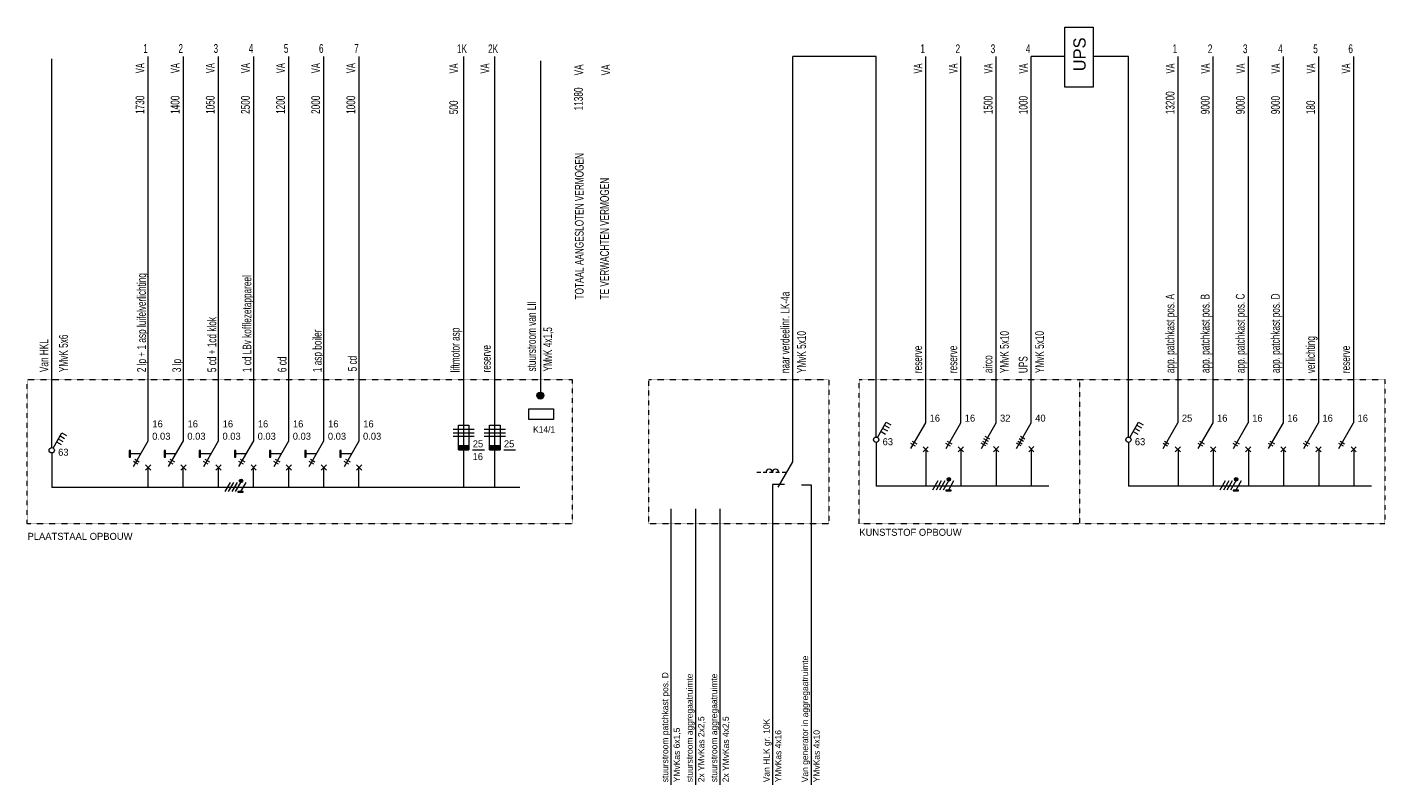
# Model space of a CAD drawing. Header units: millimetres. Extents: x -139194 to 127490, y -31463 to 78742.
# Tile 8 of 19: x -83019 to -44381, y 28805 to 50351. Entities that reach past the tile are written whole.
import ezdxf
from ezdxf.enums import TextEntityAlignment as Align

# ---------------------------------------------------------------- set-up
doc = ezdxf.new("R2010")
doc.units = ezdxf.units.MM
doc.linetypes.add('DGN2', pattern=[0.9512, 0.4756, -0.4756])
doc.layers.get('0').update_dxf_attribs({"linetype": 'CONTINUOUS'})
doc.layers.add('52', color=7, linetype='CONTINUOUS')
doc.styles.add('dgn001', font='dgn001.shx')
doc.styles.add('dgn003', font='dgn003.shx')

# ---------------------------------------------------------------- blocks, each defined once
blk = doc.blocks.new('EAE09')
at = {"layer": '52', "true_color": 0xffff21}
h = blk.add_hatch(color=2, dxfattribs=at)
edge = h.paths.add_edge_path()
edge.add_arc((0, 0), 0.1, 0, 360)
at = {"layer": '52', "color": 2, "linetype": 'Continuous', "lineweight": 0, "true_color": 0xffff21}
blk.add_circle((0, 0), 0.1, dxfattribs=at)
blk = doc.blocks.new('EAD021')
at = {"layer": '52', "color": 2, "linetype": 'Continuous', "lineweight": 0, "true_color": 0xffff15}
for p, q in [((-0.35, 0.3), (0.35, 0.3)), ((-0.35, 0), (-0.35, 0.3)), ((0.35, 0), (-0.35, 0)), ((0.35, 0.3), (0.35, 0))]:
    blk.add_line(p, q, dxfattribs=at)
blk = doc.blocks.new('EN4')
at = {"layer": '52'}
blk.add_hatch(color=2, dxfattribs=at).paths.add_polyline_path([(-0.15, 0), (0.15, 0), (0.15, 0.112), (-0.15, 0.112)])
at = {"layer": '52', "color": 7, "linetype": 'Continuous', "lineweight": 0}
for p, q in [((0.3, 0.574), (-0.3, 0.574)), ((0.3, 0.474), (-0.3, 0.474)), ((0.3, 0.374), (-0.3, 0.374)), ((0.253, -0.001), (0.588, -0.001))]:
    blk.add_line(p, q, dxfattribs=at)
at = {"layer": '52', "color": 2, "linetype": 'Continuous', "lineweight": 0, "true_color": 0xffff15}
for p, q in [((-0.15, 0), (-0.15, 0.7)), ((-0.15, 0.7), (0.15, 0.7)), ((0.15, 0.7), (0.15, 0))]:
    blk.add_line(p, q, dxfattribs=at)
at = {"layer": '52', "color": 2, "linetype": 'Continuous', "lineweight": 0, "flags": 128}
blk.add_lwpolyline([(-0.15, 0), (0.15, 0), (0.15, 0.112), (-0.15, 0.112), (-0.15, 0)], dxfattribs=at)
at = {"layer": '52', "color": 254, "linetype": 'Continuous', "lineweight": 0, "style": 'dgn001'}
blk.add_text('25', height=0.199, dxfattribs=at).set_placement((0.258, 0.069))
blk = doc.blocks.new('EN41')
at = {"layer": '52'}
blk.add_hatch(color=2, dxfattribs=at).paths.add_polyline_path([(-0.15, 0), (0.15, 0), (0.15, 0.112), (-0.15, 0.112)])
at = {"layer": '52', "color": 7, "linetype": 'Continuous', "lineweight": 0}
for p, q in [((0.3, 0.574), (-0.3, 0.574)), ((0.3, 0.474), (-0.3, 0.474)), ((0.3, 0.374), (-0.3, 0.374)), ((0.253, -0.001), (0.588, -0.001))]:
    blk.add_line(p, q, dxfattribs=at)
at = {"layer": '52', "color": 2, "linetype": 'Continuous', "lineweight": 0, "true_color": 0xffff15}
for p, q in [((-0.15, 0), (-0.15, 0.7)), ((-0.15, 0.7), (0.15, 0.7)), ((0.15, 0.7), (0.15, 0))]:
    blk.add_line(p, q, dxfattribs=at)
at = {"layer": '52', "color": 2, "linetype": 'Continuous', "lineweight": 0, "flags": 128}
blk.add_lwpolyline([(-0.15, 0), (0.15, 0), (0.15, 0.112), (-0.15, 0.112), (-0.15, 0)], dxfattribs=at)
at = {"layer": '52', "color": 254, "linetype": 'Continuous', "lineweight": 0, "style": 'dgn001'}
for s, p in [('25', (0.258, 0.069)), ('16', (0.253, -0.294))]:
    blk.add_text(s, height=0.199, dxfattribs=at).set_placement(p)
blk = doc.blocks.new('EP85')
at = {"layer": '52', "color": 2, "linetype": 'Continuous', "lineweight": 0, "true_color": 0xffff21}
for p, q in [((0.037, 0.064), (0.288, 0.498)), ((0.238, 0.411), (0.368, 0.336)), ((0.288, 0.498), (0.418, 0.423)), ((0.138, 0.237), (0.268, 0.162)), ((0.188, 0.324), (0.318, 0.249))]:
    blk.add_line(p, q, dxfattribs=at)
blk.add_circle((0, 0), 0.075, dxfattribs=at)
at = {"layer": '52', "color": 253, "linetype": 'Continuous', "lineweight": 0, "true_color": 0xa6a6a6, "style": 'dgn001'}
blk.add_text('63 ', height=0.199, dxfattribs=at).set_placement((0.183, -0.155))
blk = doc.blocks.new('EO446')
at = {"layer": '52'}
blk.add_hatch(color=2, dxfattribs=at).paths.add_polyline_path([(-0.544, 0.292), (-0.507, 0.292), (-0.507, 0.48), (-0.544, 0.48)])
at = {"layer": '52', "color": 2, "linetype": 'Continuous', "lineweight": 0, "true_color": 0xffff15}
blk.add_line((-0.417, 0.023), (0.003, 0.749), dxfattribs=at)
at = {"layer": '52', "color": 7, "linetype": 'Continuous', "lineweight": 0}
for p, q in [((-0.207, 0.386), (-0.507, 0.386)), ((-0.29, 0.09), (-0.421, 0.166)), ((-0.383, 0.231), (-0.253, 0.156)), ((0.078, -0.078), (-0.072, 0.072)), ((0.078, 0.072), (-0.072, -0.078))]:
    blk.add_line(p, q, dxfattribs=at)
at = {"layer": '52', "color": 2, "linetype": 'Continuous', "lineweight": 0, "flags": 128}
blk.add_lwpolyline([(-0.544, 0.292), (-0.507, 0.292), (-0.507, 0.48), (-0.544, 0.48), (-0.544, 0.292)], dxfattribs=at)
at = {"layer": '52', "color": 254, "linetype": 'Continuous', "lineweight": 0, "style": 'dgn001'}
for s, p in [('16', (0.121, 1.135)), ('0.03', (0.115, 0.784))]:
    blk.add_text(s, height=0.199, dxfattribs=at).set_placement(p)
blk = doc.blocks.new('EO447')
at = {"layer": '52'}
blk.add_hatch(color=2, dxfattribs=at).paths.add_polyline_path([(-0.544, 0.292), (-0.507, 0.292), (-0.507, 0.48), (-0.544, 0.48)])
at = {"layer": '52', "color": 2, "linetype": 'Continuous', "lineweight": 0, "true_color": 0xffff15}
blk.add_line((-0.417, 0.023), (0.003, 0.749), dxfattribs=at)
at = {"layer": '52', "color": 7, "linetype": 'Continuous', "lineweight": 0}
for p, q in [((-0.207, 0.386), (-0.507, 0.386)), ((-0.29, 0.09), (-0.421, 0.166)), ((-0.383, 0.231), (-0.253, 0.156)), ((0.078, -0.078), (-0.072, 0.072)), ((0.078, 0.072), (-0.072, -0.078))]:
    blk.add_line(p, q, dxfattribs=at)
at = {"layer": '52', "color": 2, "linetype": 'Continuous', "lineweight": 0, "flags": 128}
blk.add_lwpolyline([(-0.544, 0.292), (-0.507, 0.292), (-0.507, 0.48), (-0.544, 0.48), (-0.544, 0.292)], dxfattribs=at)
at = {"layer": '52', "color": 254, "linetype": 'Continuous', "lineweight": 0, "style": 'dgn001'}
for s, p in [('16', (0.121, 1.135)), ('0.03', (0.115, 0.784))]:
    blk.add_text(s, height=0.199, dxfattribs=at).set_placement(p)
blk = doc.blocks.new('EO448')
at = {"layer": '52'}
blk.add_hatch(color=2, dxfattribs=at).paths.add_polyline_path([(-0.544, 0.292), (-0.507, 0.292), (-0.507, 0.48), (-0.544, 0.48)])
at = {"layer": '52', "color": 2, "linetype": 'Continuous', "lineweight": 0, "true_color": 0xffff15}
blk.add_line((-0.417, 0.023), (0.003, 0.749), dxfattribs=at)
at = {"layer": '52', "color": 7, "linetype": 'Continuous', "lineweight": 0}
for p, q in [((-0.207, 0.386), (-0.507, 0.386)), ((-0.29, 0.09), (-0.421, 0.166)), ((-0.383, 0.231), (-0.253, 0.156)), ((0.078, -0.078), (-0.072, 0.072)), ((0.078, 0.072), (-0.072, -0.078))]:
    blk.add_line(p, q, dxfattribs=at)
at = {"layer": '52', "color": 2, "linetype": 'Continuous', "lineweight": 0, "flags": 128}
blk.add_lwpolyline([(-0.544, 0.292), (-0.507, 0.292), (-0.507, 0.48), (-0.544, 0.48), (-0.544, 0.292)], dxfattribs=at)
at = {"layer": '52', "color": 254, "linetype": 'Continuous', "lineweight": 0, "style": 'dgn001'}
for s, p in [('16', (0.121, 1.135)), ('0.03', (0.115, 0.784))]:
    blk.add_text(s, height=0.199, dxfattribs=at).set_placement(p)
blk = doc.blocks.new('EO449')
at = {"layer": '52'}
blk.add_hatch(color=2, dxfattribs=at).paths.add_polyline_path([(-0.544, 0.292), (-0.507, 0.292), (-0.507, 0.48), (-0.544, 0.48)])
at = {"layer": '52', "color": 2, "linetype": 'Continuous', "lineweight": 0, "true_color": 0xffff15}
blk.add_line((-0.417, 0.023), (0.003, 0.749), dxfattribs=at)
at = {"layer": '52', "color": 7, "linetype": 'Continuous', "lineweight": 0}
for p, q in [((-0.207, 0.386), (-0.507, 0.386)), ((-0.29, 0.09), (-0.421, 0.166)), ((-0.383, 0.231), (-0.253, 0.156)), ((0.078, -0.078), (-0.072, 0.072)), ((0.078, 0.072), (-0.072, -0.078))]:
    blk.add_line(p, q, dxfattribs=at)
at = {"layer": '52', "color": 2, "linetype": 'Continuous', "lineweight": 0, "flags": 128}
blk.add_lwpolyline([(-0.544, 0.292), (-0.507, 0.292), (-0.507, 0.48), (-0.544, 0.48), (-0.544, 0.292)], dxfattribs=at)
at = {"layer": '52', "color": 254, "linetype": 'Continuous', "lineweight": 0, "style": 'dgn001'}
for s, p in [('16', (0.121, 1.135)), ('0.03', (0.115, 0.784))]:
    blk.add_text(s, height=0.199, dxfattribs=at).set_placement(p)
blk = doc.blocks.new('EO450')
at = {"layer": '52'}
blk.add_hatch(color=2, dxfattribs=at).paths.add_polyline_path([(-0.544, 0.292), (-0.507, 0.292), (-0.507, 0.48), (-0.544, 0.48)])
at = {"layer": '52', "color": 2, "linetype": 'Continuous', "lineweight": 0, "true_color": 0xffff15}
blk.add_line((-0.417, 0.023), (0.003, 0.749), dxfattribs=at)
at = {"layer": '52', "color": 7, "linetype": 'Continuous', "lineweight": 0}
for p, q in [((-0.207, 0.386), (-0.507, 0.386)), ((-0.29, 0.09), (-0.421, 0.166)), ((-0.383, 0.231), (-0.253, 0.156)), ((0.078, -0.078), (-0.072, 0.072)), ((0.078, 0.072), (-0.072, -0.078))]:
    blk.add_line(p, q, dxfattribs=at)
at = {"layer": '52', "color": 2, "linetype": 'Continuous', "lineweight": 0, "flags": 128}
blk.add_lwpolyline([(-0.544, 0.292), (-0.507, 0.292), (-0.507, 0.48), (-0.544, 0.48), (-0.544, 0.292)], dxfattribs=at)
at = {"layer": '52', "color": 254, "linetype": 'Continuous', "lineweight": 0, "style": 'dgn001'}
for s, p in [('16', (0.121, 1.135)), ('0.03', (0.115, 0.784))]:
    blk.add_text(s, height=0.199, dxfattribs=at).set_placement(p)
blk = doc.blocks.new('EO451')
at = {"layer": '52'}
blk.add_hatch(color=2, dxfattribs=at).paths.add_polyline_path([(-0.544, 0.292), (-0.507, 0.292), (-0.507, 0.48), (-0.544, 0.48)])
at = {"layer": '52', "color": 2, "linetype": 'Continuous', "lineweight": 0, "true_color": 0xffff15}
blk.add_line((-0.417, 0.023), (0.003, 0.749), dxfattribs=at)
at = {"layer": '52', "color": 7, "linetype": 'Continuous', "lineweight": 0}
for p, q in [((-0.207, 0.386), (-0.507, 0.386)), ((-0.29, 0.09), (-0.421, 0.166)), ((-0.383, 0.231), (-0.253, 0.156)), ((0.078, -0.078), (-0.072, 0.072)), ((0.078, 0.072), (-0.072, -0.078))]:
    blk.add_line(p, q, dxfattribs=at)
at = {"layer": '52', "color": 2, "linetype": 'Continuous', "lineweight": 0, "flags": 128}
blk.add_lwpolyline([(-0.544, 0.292), (-0.507, 0.292), (-0.507, 0.48), (-0.544, 0.48), (-0.544, 0.292)], dxfattribs=at)
at = {"layer": '52', "color": 254, "linetype": 'Continuous', "lineweight": 0, "style": 'dgn001'}
for s, p in [('16', (0.121, 1.135)), ('0.03', (0.115, 0.784))]:
    blk.add_text(s, height=0.199, dxfattribs=at).set_placement(p)
blk = doc.blocks.new('EO452')
at = {"layer": '52'}
blk.add_hatch(color=2, dxfattribs=at).paths.add_polyline_path([(-0.544, 0.292), (-0.507, 0.292), (-0.507, 0.48), (-0.544, 0.48)])
at = {"layer": '52', "color": 2, "linetype": 'Continuous', "lineweight": 0, "true_color": 0xffff15}
blk.add_line((-0.417, 0.023), (0.003, 0.749), dxfattribs=at)
at = {"layer": '52', "color": 7, "linetype": 'Continuous', "lineweight": 0}
for p, q in [((-0.207, 0.386), (-0.507, 0.386)), ((-0.29, 0.09), (-0.421, 0.166)), ((-0.383, 0.231), (-0.253, 0.156)), ((0.078, -0.078), (-0.072, 0.072)), ((0.078, 0.072), (-0.072, -0.078))]:
    blk.add_line(p, q, dxfattribs=at)
at = {"layer": '52', "color": 2, "linetype": 'Continuous', "lineweight": 0, "flags": 128}
blk.add_lwpolyline([(-0.544, 0.292), (-0.507, 0.292), (-0.507, 0.48), (-0.544, 0.48), (-0.544, 0.292)], dxfattribs=at)
at = {"layer": '52', "color": 254, "linetype": 'Continuous', "lineweight": 0, "style": 'dgn001'}
for s, p in [('16', (0.121, 1.135)), ('0.03', (0.115, 0.784))]:
    blk.add_text(s, height=0.199, dxfattribs=at).set_placement(p)
blk = doc.blocks.new('EO723')
at = {"layer": '52', "color": 2, "linetype": 'Continuous', "lineweight": 0, "true_color": 0xffff15}
blk.add_line((-0.413, 0.033), (0.007, 0.759), dxfattribs=at)
at = {"layer": '52', "color": 7, "linetype": 'Continuous', "lineweight": 0}
for p, q in [((-0.286, 0.1), (-0.417, 0.176)), ((-0.379, 0.241), (-0.249, 0.166)), ((0.082, -0.068), (-0.068, 0.082)), ((0.082, 0.082), (-0.068, -0.068))]:
    blk.add_line(p, q, dxfattribs=at)
at = {"layer": '52', "color": 254, "linetype": 'Continuous', "lineweight": 0, "style": 'dgn001'}
blk.add_text('16 ', height=0.199, dxfattribs=at).set_placement((0.119, 0.794))
blk = doc.blocks.new('EQ623')
at = {"layer": '52', "color": 2, "linetype": 'Continuous', "lineweight": 0}
for p, q in [((0.5, 1.799), (0.5, 12.212)), ((0.5, 1.047), (0.5, 0))]:
    blk.add_line(p, q, dxfattribs=at)
at = {"layer": '52', "color": 30, "linetype": 'Continuous', "lineweight": 0, "true_color": 0xff6f00, "flags": 128}
blk.add_lwpolyline([(1, 0), (0, 0)], dxfattribs=at)
at = {"color": 1, "linetype": 'Continuous', "lineweight": 0}
blk.add_blockref('EO723', (0.488, 1.039), dxfattribs=at)
at = {"layer": '52', "color": 7, "linetype": 'Continuous', "lineweight": 0, "style": 'dgn001', "width": 0.699995}
blk.add_text('1 ', height=0.249996, dxfattribs=at).set_placement((0.345, 12.436998), align=Align.MIDDLE_LEFT)
at = {"layer": '52', "color": 7, "linetype": 'Continuous', "lineweight": 0, "style": 'dgn001', "width": 0.62401}
blk.add_text('VA', height=0.249996, rotation=90, dxfattribs=at).set_placement((0.279002, 11.875), align=Align.MIDDLE_CENTER)
at = {"layer": '52', "color": 7, "linetype": 'Continuous', "lineweight": 0, "style": 'dgn001', "width": 0.700002}
blk.add_text('reserve                                      ', height=0.250002, rotation=90, dxfattribs=at).set_placement((0.268999, 3.212), align=Align.MIDDLE_LEFT)
blk = doc.blocks.new('EO724')
at = {"layer": '52', "color": 2, "linetype": 'Continuous', "lineweight": 0, "true_color": 0xffff15}
blk.add_line((-0.413, 0.033), (0.007, 0.759), dxfattribs=at)
at = {"layer": '52', "color": 7, "linetype": 'Continuous', "lineweight": 0}
for p, q in [((-0.286, 0.1), (-0.417, 0.176)), ((-0.379, 0.241), (-0.249, 0.166)), ((0.082, -0.068), (-0.068, 0.082)), ((0.082, 0.082), (-0.068, -0.068))]:
    blk.add_line(p, q, dxfattribs=at)
at = {"layer": '52', "color": 254, "linetype": 'Continuous', "lineweight": 0, "style": 'dgn001'}
blk.add_text('16 ', height=0.199, dxfattribs=at).set_placement((0.119, 0.794))
blk = doc.blocks.new('EQ624')
at = {"layer": '52', "color": 2, "linetype": 'Continuous', "lineweight": 0}
for p, q in [((0.5, 1.799), (0.5, 12.212)), ((0.5, 1.047), (0.5, 0))]:
    blk.add_line(p, q, dxfattribs=at)
at = {"layer": '52', "color": 30, "linetype": 'Continuous', "lineweight": 0, "true_color": 0xff6f00, "flags": 128}
blk.add_lwpolyline([(1, 0), (0, 0)], dxfattribs=at)
at = {"color": 1, "linetype": 'Continuous', "lineweight": 0}
blk.add_blockref('EO724', (0.488, 1.039), dxfattribs=at)
at = {"layer": '52', "color": 7, "linetype": 'Continuous', "lineweight": 0, "style": 'dgn001', "width": 0.699995}
blk.add_text('2 ', height=0.249996, dxfattribs=at).set_placement((0.345, 12.436998), align=Align.MIDDLE_LEFT)
at = {"layer": '52', "color": 7, "linetype": 'Continuous', "lineweight": 0, "style": 'dgn001', "width": 0.62401}
blk.add_text('VA', height=0.249996, rotation=90, dxfattribs=at).set_placement((0.279002, 11.875), align=Align.MIDDLE_CENTER)
at = {"layer": '52', "color": 7, "linetype": 'Continuous', "lineweight": 0, "style": 'dgn001', "width": 0.700002}
blk.add_text('reserve                                      ', height=0.250002, rotation=90, dxfattribs=at).set_placement((0.268999, 3.212), align=Align.MIDDLE_LEFT)
blk = doc.blocks.new('EO725')
at = {"layer": '52', "color": 2, "linetype": 'Continuous', "lineweight": 0, "true_color": 0xffff15}
blk.add_line((-0.413, 0.033), (0.007, 0.759), dxfattribs=at)
at = {"layer": '52', "color": 7, "linetype": 'Continuous', "lineweight": 0}
for p, q in [((-0.286, 0.1), (-0.417, 0.176)), ((-0.379, 0.241), (-0.249, 0.166)), ((0.082, -0.068), (-0.068, 0.082)), ((0.082, 0.082), (-0.068, -0.068))]:
    blk.add_line(p, q, dxfattribs=at)
at = {"layer": '52', "color": 254, "linetype": 'Continuous', "lineweight": 0, "style": 'dgn001'}
blk.add_text('25 ', height=0.199, dxfattribs=at).set_placement((0.119, 0.794))
blk = doc.blocks.new('EQ625')
at = {"layer": '52', "color": 2, "linetype": 'Continuous', "lineweight": 0}
for p, q in [((0.5, 1.799), (0.5, 12.212)), ((0.5, 1.047), (0.5, 0))]:
    blk.add_line(p, q, dxfattribs=at)
at = {"layer": '52', "color": 30, "linetype": 'Continuous', "lineweight": 0, "true_color": 0xff6f00, "flags": 128}
blk.add_lwpolyline([(1, 0), (0, 0)], dxfattribs=at)
at = {"color": 1, "linetype": 'Continuous', "lineweight": 0}
blk.add_blockref('EO725', (0.488, 1.039), dxfattribs=at)
at = {"layer": '52', "color": 7, "linetype": 'Continuous', "lineweight": 0, "style": 'dgn001', "width": 0.699995}
blk.add_text('1 ', height=0.249996, dxfattribs=at).set_placement((0.345, 12.436998), align=Align.MIDDLE_LEFT)
at = {"layer": '52', "color": 7, "linetype": 'Continuous', "lineweight": 0, "style": 'dgn001', "width": 0.62401}
blk.add_text('VA', height=0.249996, rotation=90, dxfattribs=at).set_placement((0.279002, 11.875), align=Align.MIDDLE_CENTER)
at = {"layer": '52', "color": 7, "linetype": 'Continuous', "lineweight": 0, "style": 'dgn001', "width": 0.700002}
for s, p in [('13200', (0.271999, 10.575)), ('app. patchkast pos. A                        ', (0.268999, 3.212))]:
    blk.add_text(s, height=0.250002, rotation=90, dxfattribs=at).set_placement(p, align=Align.MIDDLE_LEFT)
blk = doc.blocks.new('EO726')
at = {"layer": '52', "color": 2, "linetype": 'Continuous', "lineweight": 0, "true_color": 0xffff15}
blk.add_line((-0.413, 0.033), (0.007, 0.759), dxfattribs=at)
at = {"layer": '52', "color": 7, "linetype": 'Continuous', "lineweight": 0}
for p, q in [((-0.286, 0.1), (-0.417, 0.176)), ((-0.379, 0.241), (-0.249, 0.166)), ((0.082, -0.068), (-0.068, 0.082)), ((0.082, 0.082), (-0.068, -0.068))]:
    blk.add_line(p, q, dxfattribs=at)
at = {"layer": '52', "color": 254, "linetype": 'Continuous', "lineweight": 0, "style": 'dgn001'}
blk.add_text('16 ', height=0.199, dxfattribs=at).set_placement((0.119, 0.794))
blk = doc.blocks.new('EQ626')
at = {"layer": '52', "color": 2, "linetype": 'Continuous', "lineweight": 0}
for p, q in [((0.5, 1.799), (0.5, 12.212)), ((0.5, 1.047), (0.5, 0))]:
    blk.add_line(p, q, dxfattribs=at)
at = {"layer": '52', "color": 30, "linetype": 'Continuous', "lineweight": 0, "true_color": 0xff6f00, "flags": 128}
blk.add_lwpolyline([(1, 0), (0, 0)], dxfattribs=at)
at = {"color": 1, "linetype": 'Continuous', "lineweight": 0}
blk.add_blockref('EO726', (0.488, 1.039), dxfattribs=at)
at = {"layer": '52', "color": 7, "linetype": 'Continuous', "lineweight": 0, "style": 'dgn001', "width": 0.699995}
blk.add_text('2 ', height=0.249996, dxfattribs=at).set_placement((0.345, 12.436998), align=Align.MIDDLE_LEFT)
at = {"layer": '52', "color": 7, "linetype": 'Continuous', "lineweight": 0, "style": 'dgn001', "width": 0.62401}
blk.add_text('VA', height=0.249996, rotation=90, dxfattribs=at).set_placement((0.279002, 11.875), align=Align.MIDDLE_CENTER)
at = {"layer": '52', "color": 7, "linetype": 'Continuous', "lineweight": 0, "style": 'dgn001'}
for s, height, width, p in [('9000', 0.249996, 0.699995, (0.272002, 10.575)), ('app. patchkast pos. B                        ', 0.250002, 0.700002, (0.268999, 3.212))]:
    blk.add_text(s, height=height, rotation=90, dxfattribs=dict(at, width=width)).set_placement(p, align=Align.MIDDLE_LEFT)
blk = doc.blocks.new('EO727')
at = {"layer": '52', "color": 2, "linetype": 'Continuous', "lineweight": 0, "true_color": 0xffff15}
blk.add_line((-0.413, 0.033), (0.007, 0.759), dxfattribs=at)
at = {"layer": '52', "color": 7, "linetype": 'Continuous', "lineweight": 0}
for p, q in [((-0.286, 0.1), (-0.417, 0.176)), ((-0.379, 0.241), (-0.249, 0.166)), ((0.082, -0.068), (-0.068, 0.082)), ((0.082, 0.082), (-0.068, -0.068))]:
    blk.add_line(p, q, dxfattribs=at)
at = {"layer": '52', "color": 254, "linetype": 'Continuous', "lineweight": 0, "style": 'dgn001'}
blk.add_text('16 ', height=0.199, dxfattribs=at).set_placement((0.119, 0.794))
blk = doc.blocks.new('EQ627')
at = {"layer": '52', "color": 2, "linetype": 'Continuous', "lineweight": 0}
for p, q in [((0.5, 1.799), (0.5, 12.212)), ((0.5, 1.047), (0.5, 0))]:
    blk.add_line(p, q, dxfattribs=at)
at = {"layer": '52', "color": 30, "linetype": 'Continuous', "lineweight": 0, "true_color": 0xff6f00, "flags": 128}
blk.add_lwpolyline([(1, 0), (0, 0)], dxfattribs=at)
at = {"color": 1, "linetype": 'Continuous', "lineweight": 0}
blk.add_blockref('EO727', (0.488, 1.039), dxfattribs=at)
at = {"layer": '52', "color": 7, "linetype": 'Continuous', "lineweight": 0, "style": 'dgn001', "width": 0.699995}
blk.add_text('3 ', height=0.249996, dxfattribs=at).set_placement((0.345, 12.436998), align=Align.MIDDLE_LEFT)
at = {"layer": '52', "color": 7, "linetype": 'Continuous', "lineweight": 0, "style": 'dgn001', "width": 0.62401}
blk.add_text('VA', height=0.249996, rotation=90, dxfattribs=at).set_placement((0.279002, 11.875), align=Align.MIDDLE_CENTER)
at = {"layer": '52', "color": 7, "linetype": 'Continuous', "lineweight": 0, "style": 'dgn001'}
for s, height, width, p in [('9000', 0.249996, 0.699995, (0.272002, 10.575)), ('app. patchkast pos. C                        ', 0.250002, 0.700002, (0.268999, 3.212))]:
    blk.add_text(s, height=height, rotation=90, dxfattribs=dict(at, width=width)).set_placement(p, align=Align.MIDDLE_LEFT)
blk = doc.blocks.new('EO728')
at = {"layer": '52', "color": 2, "linetype": 'Continuous', "lineweight": 0, "true_color": 0xffff15}
blk.add_line((-0.413, 0.033), (0.007, 0.759), dxfattribs=at)
at = {"layer": '52', "color": 7, "linetype": 'Continuous', "lineweight": 0}
for p, q in [((-0.286, 0.1), (-0.417, 0.176)), ((-0.379, 0.241), (-0.249, 0.166)), ((0.082, -0.068), (-0.068, 0.082)), ((0.082, 0.082), (-0.068, -0.068))]:
    blk.add_line(p, q, dxfattribs=at)
at = {"layer": '52', "color": 254, "linetype": 'Continuous', "lineweight": 0, "style": 'dgn001'}
blk.add_text('16 ', height=0.199, dxfattribs=at).set_placement((0.119, 0.794))
blk = doc.blocks.new('EQ628')
at = {"layer": '52', "color": 2, "linetype": 'Continuous', "lineweight": 0}
for p, q in [((0.5, 1.799), (0.5, 12.212)), ((0.5, 1.047), (0.5, 0))]:
    blk.add_line(p, q, dxfattribs=at)
at = {"layer": '52', "color": 30, "linetype": 'Continuous', "lineweight": 0, "true_color": 0xff6f00, "flags": 128}
blk.add_lwpolyline([(1, 0), (0, 0)], dxfattribs=at)
at = {"color": 1, "linetype": 'Continuous', "lineweight": 0}
blk.add_blockref('EO728', (0.488, 1.039), dxfattribs=at)
at = {"layer": '52', "color": 7, "linetype": 'Continuous', "lineweight": 0, "style": 'dgn001', "width": 0.699995}
blk.add_text('4 ', height=0.249996, dxfattribs=at).set_placement((0.345, 12.436998), align=Align.MIDDLE_LEFT)
at = {"layer": '52', "color": 7, "linetype": 'Continuous', "lineweight": 0, "style": 'dgn001', "width": 0.62401}
blk.add_text('VA', height=0.249996, rotation=90, dxfattribs=at).set_placement((0.279002, 11.875), align=Align.MIDDLE_CENTER)
at = {"layer": '52', "color": 7, "linetype": 'Continuous', "lineweight": 0, "style": 'dgn001'}
for s, height, width, p in [('9000', 0.249996, 0.699995, (0.272002, 10.575)), ('app. patchkast pos. D                        ', 0.250002, 0.700002, (0.268999, 3.212))]:
    blk.add_text(s, height=height, rotation=90, dxfattribs=dict(at, width=width)).set_placement(p, align=Align.MIDDLE_LEFT)
blk = doc.blocks.new('EO729')
at = {"layer": '52', "color": 2, "linetype": 'Continuous', "lineweight": 0, "true_color": 0xffff15}
blk.add_line((-0.413, 0.033), (0.007, 0.759), dxfattribs=at)
at = {"layer": '52', "color": 7, "linetype": 'Continuous', "lineweight": 0}
for p, q in [((-0.286, 0.1), (-0.417, 0.176)), ((-0.379, 0.241), (-0.249, 0.166)), ((0.082, -0.068), (-0.068, 0.082)), ((0.082, 0.082), (-0.068, -0.068))]:
    blk.add_line(p, q, dxfattribs=at)
at = {"layer": '52', "color": 254, "linetype": 'Continuous', "lineweight": 0, "style": 'dgn001'}
blk.add_text('16 ', height=0.199, dxfattribs=at).set_placement((0.119, 0.794))
blk = doc.blocks.new('EQ629')
at = {"layer": '52', "color": 2, "linetype": 'Continuous', "lineweight": 0}
for p, q in [((0.5, 1.799), (0.5, 12.212)), ((0.5, 1.047), (0.5, 0))]:
    blk.add_line(p, q, dxfattribs=at)
at = {"layer": '52', "color": 30, "linetype": 'Continuous', "lineweight": 0, "true_color": 0xff6f00, "flags": 128}
blk.add_lwpolyline([(1, 0), (0, 0)], dxfattribs=at)
at = {"color": 1, "linetype": 'Continuous', "lineweight": 0}
blk.add_blockref('EO729', (0.488, 1.039), dxfattribs=at)
at = {"layer": '52', "color": 7, "linetype": 'Continuous', "lineweight": 0, "style": 'dgn001', "width": 0.699995}
blk.add_text('5 ', height=0.249996, dxfattribs=at).set_placement((0.345, 12.436998), align=Align.MIDDLE_LEFT)
at = {"layer": '52', "color": 7, "linetype": 'Continuous', "lineweight": 0, "style": 'dgn001', "width": 0.62401}
blk.add_text('VA', height=0.249996, rotation=90, dxfattribs=at).set_placement((0.279002, 11.875), align=Align.MIDDLE_CENTER)
at = {"layer": '52', "color": 7, "linetype": 'Continuous', "lineweight": 0, "style": 'dgn001'}
for s, height, width, p in [('180 ', 0.249996, 0.699995, (0.272002, 10.575)), ('verlichting                                  ', 0.250002, 0.700002, (0.268999, 3.212))]:
    blk.add_text(s, height=height, rotation=90, dxfattribs=dict(at, width=width)).set_placement(p, align=Align.MIDDLE_LEFT)
blk = doc.blocks.new('EO730')
at = {"layer": '52', "color": 2, "linetype": 'Continuous', "lineweight": 0, "true_color": 0xffff15}
blk.add_line((-0.413, 0.033), (0.007, 0.759), dxfattribs=at)
at = {"layer": '52', "color": 7, "linetype": 'Continuous', "lineweight": 0}
for p, q in [((-0.286, 0.1), (-0.417, 0.176)), ((-0.379, 0.241), (-0.249, 0.166)), ((0.082, -0.068), (-0.068, 0.082)), ((0.082, 0.082), (-0.068, -0.068))]:
    blk.add_line(p, q, dxfattribs=at)
at = {"layer": '52', "color": 254, "linetype": 'Continuous', "lineweight": 0, "style": 'dgn001'}
blk.add_text('16 ', height=0.199, dxfattribs=at).set_placement((0.119, 0.794))
blk = doc.blocks.new('EQ630')
at = {"layer": '52', "color": 2, "linetype": 'Continuous', "lineweight": 0}
for p, q in [((0.5, 1.799), (0.5, 12.212)), ((0.5, 1.047), (0.5, 0))]:
    blk.add_line(p, q, dxfattribs=at)
at = {"layer": '52', "color": 30, "linetype": 'Continuous', "lineweight": 0, "true_color": 0xff6f00, "flags": 128}
blk.add_lwpolyline([(1, 0), (0, 0)], dxfattribs=at)
at = {"color": 1, "linetype": 'Continuous', "lineweight": 0}
blk.add_blockref('EO730', (0.488, 1.039), dxfattribs=at)
at = {"layer": '52', "color": 7, "linetype": 'Continuous', "lineweight": 0, "style": 'dgn001', "width": 0.699995}
blk.add_text('6 ', height=0.249996, dxfattribs=at).set_placement((0.345, 12.436998), align=Align.MIDDLE_LEFT)
at = {"layer": '52', "color": 7, "linetype": 'Continuous', "lineweight": 0, "style": 'dgn001', "width": 0.62401}
blk.add_text('VA', height=0.249996, rotation=90, dxfattribs=at).set_placement((0.279002, 11.875), align=Align.MIDDLE_CENTER)
at = {"layer": '52', "color": 7, "linetype": 'Continuous', "lineweight": 0, "style": 'dgn001', "width": 0.700002}
blk.add_text('reserve                                      ', height=0.250002, rotation=90, dxfattribs=at).set_placement((0.268999, 3.212), align=Align.MIDDLE_LEFT)
blk = doc.blocks.new('EP89')
at = {"layer": '52', "color": 2, "linetype": 'Continuous', "lineweight": 0, "true_color": 0xffff21}
for p, q in [((0.037, 0.064), (0.288, 0.498)), ((0.238, 0.411), (0.368, 0.336)), ((0.288, 0.498), (0.418, 0.423)), ((0.138, 0.237), (0.268, 0.162)), ((0.188, 0.324), (0.318, 0.249))]:
    blk.add_line(p, q, dxfattribs=at)
blk.add_circle((0, 0), 0.075, dxfattribs=at)
at = {"layer": '52', "color": 253, "linetype": 'Continuous', "lineweight": 0, "true_color": 0xa6a6a6, "style": 'dgn001'}
blk.add_text('63 ', height=0.199, dxfattribs=at).set_placement((0.183, -0.155))
blk = doc.blocks.new('EP810')
at = {"layer": '52', "color": 2, "linetype": 'Continuous', "lineweight": 0, "true_color": 0xffff21}
for p, q in [((0.037, 0.064), (0.288, 0.498)), ((0.238, 0.411), (0.368, 0.336)), ((0.288, 0.498), (0.418, 0.423)), ((0.138, 0.237), (0.268, 0.162)), ((0.188, 0.324), (0.318, 0.249))]:
    blk.add_line(p, q, dxfattribs=at)
blk.add_circle((0, 0), 0.075, dxfattribs=at)
at = {"layer": '52', "color": 253, "linetype": 'Continuous', "lineweight": 0, "true_color": 0xa6a6a6, "style": 'dgn001'}
blk.add_text('63 ', height=0.199, dxfattribs=at).set_placement((0.183, -0.155))
blk = doc.blocks.new('EAC58')
at = {"layer": '52', "color": 254, "linetype": 'Continuous', "lineweight": 0}
for p, q in [((0.108, 0), (0, 0)), ((0.288, 0), (0.18, 0)), ((0.468, 0), (0.36, 0)), ((0.648, 0), (0.54, 0)), ((0.828, 0), (0.72, 0))]:
    blk.add_line(p, q, dxfattribs=at)
for centre in [(0.35, 0), (0.53, 0)]:
    blk.add_arc(centre, 0.09, 0, 180, dxfattribs=at)
blk = doc.blocks.new('EO9')
at = {"layer": '52', "color": 2, "linetype": 'Continuous', "lineweight": 0, "true_color": 0xffff15}
blk.add_line((-0.418, 0.028), (0.001, 0.754), dxfattribs=at)
at = {"layer": '52', "color": 7, "linetype": 'Continuous', "lineweight": 0}
for p, q in [((-0.291, 0.096), (-0.422, 0.171)), ((-0.385, 0.236), (-0.254, 0.161)), ((-0.217, 0.225), (-0.347, 0.301)), ((-0.179, 0.291), (-0.309, 0.366)), ((0.077, -0.073), (-0.073, 0.077)), ((0.077, 0.077), (-0.073, -0.073))]:
    blk.add_line(p, q, dxfattribs=at)
at = {"layer": '52', "color": 254, "linetype": 'Continuous', "lineweight": 0, "style": 'dgn001'}
blk.add_text('32 ', height=0.199, dxfattribs=at).set_placement((0.113, 0.789))
blk = doc.blocks.new('EO91')
at = {"layer": '52', "color": 2, "linetype": 'Continuous', "lineweight": 0, "true_color": 0xffff15}
blk.add_line((-0.418, 0.028), (0.001, 0.754), dxfattribs=at)
at = {"layer": '52', "color": 7, "linetype": 'Continuous', "lineweight": 0}
for p, q in [((-0.291, 0.096), (-0.422, 0.171)), ((-0.385, 0.236), (-0.254, 0.161)), ((-0.217, 0.225), (-0.347, 0.301)), ((-0.179, 0.291), (-0.309, 0.366)), ((0.077, -0.073), (-0.073, 0.077)), ((0.077, 0.077), (-0.073, -0.073))]:
    blk.add_line(p, q, dxfattribs=at)
at = {"layer": '52', "color": 254, "linetype": 'Continuous', "lineweight": 0, "style": 'dgn001'}
blk.add_text('40 ', height=0.199, dxfattribs=at).set_placement((0.113, 0.789))
blk = doc.blocks.new('EM94')
at = {"layer": '52', "true_color": 0xffff15}
h = blk.add_hatch(color=2, dxfattribs=at)
edge = h.paths.add_edge_path()
edge.add_arc((-0.068, 0.178), 0.05, 0, 360)
blk.add_hatch(color=2, dxfattribs=at).paths.add_polyline_path([(-0.155, -0.15), (-0.005, -0.15), (-0.005, -0.13), (-0.155, -0.13)])
at = {"layer": '52', "color": 2, "linetype": 'Continuous', "lineweight": 0, "true_color": 0xffff15}
for p, q in [((-0.381, 0.13), (-0.53, -0.13)), ((-0.281, 0.13), (-0.43, -0.13)), ((-0.181, 0.13), (-0.33, -0.13)), ((-0.081, 0.13), (-0.23, -0.13)), ((0.069, 0.13), (-0.08, -0.13))]:
    blk.add_line(p, q, dxfattribs=at)
at = {"layer": '52', "color": 2, "linetype": 'Continuous', "lineweight": 0, "true_color": 0xffff15, "flags": 128}
blk.add_lwpolyline([(-0.155, -0.15), (-0.005, -0.15), (-0.005, -0.13), (-0.155, -0.13), (-0.155, -0.15)], dxfattribs=at)
at = {"layer": '52', "color": 2, "linetype": 'Continuous', "lineweight": 0, "true_color": 0xffff15}
blk.add_circle((-0.068, 0.178), 0.05, dxfattribs=at)
blk = doc.blocks.new('EM95')
at = {"layer": '52', "true_color": 0xffff15}
h = blk.add_hatch(color=2, dxfattribs=at)
edge = h.paths.add_edge_path()
edge.add_arc((-0.068, 0.178), 0.05, 0, 360)
blk.add_hatch(color=2, dxfattribs=at).paths.add_polyline_path([(-0.155, -0.15), (-0.005, -0.15), (-0.005, -0.13), (-0.155, -0.13)])
at = {"layer": '52', "color": 2, "linetype": 'Continuous', "lineweight": 0, "true_color": 0xffff15}
for p, q in [((-0.381, 0.13), (-0.53, -0.13)), ((-0.281, 0.13), (-0.43, -0.13)), ((-0.181, 0.13), (-0.33, -0.13)), ((-0.081, 0.13), (-0.23, -0.13)), ((0.069, 0.13), (-0.08, -0.13))]:
    blk.add_line(p, q, dxfattribs=at)
at = {"layer": '52', "color": 2, "linetype": 'Continuous', "lineweight": 0, "true_color": 0xffff15, "flags": 128}
blk.add_lwpolyline([(-0.155, -0.15), (-0.005, -0.15), (-0.005, -0.13), (-0.155, -0.13), (-0.155, -0.15)], dxfattribs=at)
at = {"layer": '52', "color": 2, "linetype": 'Continuous', "lineweight": 0, "true_color": 0xffff15}
blk.add_circle((-0.068, 0.178), 0.05, dxfattribs=at)
blk = doc.blocks.new('EM910')
at = {"layer": '52', "true_color": 0xffff15}
h = blk.add_hatch(color=2, dxfattribs=at)
edge = h.paths.add_edge_path()
edge.add_arc((-0.068, 0.178), 0.05, 0, 360)
blk.add_hatch(color=2, dxfattribs=at).paths.add_polyline_path([(-0.155, -0.15), (-0.005, -0.15), (-0.005, -0.13), (-0.155, -0.13)])
at = {"layer": '52', "color": 2, "linetype": 'Continuous', "lineweight": 0, "true_color": 0xffff15}
for p, q in [((-0.381, 0.13), (-0.53, -0.13)), ((-0.281, 0.13), (-0.43, -0.13)), ((-0.181, 0.13), (-0.33, -0.13)), ((-0.081, 0.13), (-0.23, -0.13)), ((0.069, 0.13), (-0.08, -0.13))]:
    blk.add_line(p, q, dxfattribs=at)
at = {"layer": '52', "color": 2, "linetype": 'Continuous', "lineweight": 0, "true_color": 0xffff15, "flags": 128}
blk.add_lwpolyline([(-0.155, -0.15), (-0.005, -0.15), (-0.005, -0.13), (-0.155, -0.13), (-0.155, -0.15)], dxfattribs=at)
at = {"layer": '52', "color": 2, "linetype": 'Continuous', "lineweight": 0, "true_color": 0xffff15}
blk.add_circle((-0.068, 0.178), 0.05, dxfattribs=at)
blk = doc.blocks.new('ER86')
at = {"layer": '52', "color": 7, "linetype": 'Continuous', "lineweight": 0, "style": 'dgn001', "width": 0.699995}
for s, p in [('VA', (-0.372998, 6.371)), ('VA', (0.394002, 6.371)), ('11380 ', (-0.382998, 5.377)), ('TOTAAL AANGESLOTEN VERMOGEN', (-0.358998, 0)), ('TE VERWACHTEN VERMOGEN', (0.359002, 0))]:
    blk.add_text(s, height=0.249996, rotation=90, dxfattribs=at).set_placement(p, align=Align.MIDDLE_LEFT)

msp = doc.modelspace()

# ---------------------------------------------------------------- linework, layer by layer
at = {"layer": '52', "color": 2, "linetype": 'Continuous', "lineweight": 0}
for p, q in [((-79572, 38583), (-79572, 49520)), ((-78572, 38583), (-78572, 49520)), ((-77572, 38583), (-77572, 49520)), ((-76572, 38583), (-76572, 49520)), ((-75572, 38583), (-75572, 49520)), ((-74572, 38583), (-74572, 49520)), ((-73572, 38583), (-73572, 49520)), ((-70595, 37250), (-70595, 49512)), ((-69709, 37258), (-69709, 49512)), ((-61228, 37991), (-61228, 49512)), ((-58857, 49512), (-61228, 49512)), ((-58857, 38693), (-58857, 49512)), ((-55443, 39099), (-55443, 49512)), ((-54443, 39099), (-54443, 49512)), ((-53492, 49512), (-54443, 49512)), ((-51678, 49512), (-52684, 49512)), ((-51678, 38693), (-51678, 49512)), ((-58857, 38543), (-58857, 37300)), ((-55443, 38347), (-55443, 37300)), ((-54443, 38347), (-54443, 37300)), ((-51678, 38543), (-51678, 37300)), ((-82320, 38243), (-82320, 37258)), ((-79586, 37850), (-79586, 37258)), ((-78586, 37850), (-78586, 37258)), ((-77586, 37850), (-77586, 37258)), ((-76586, 37850), (-76586, 37258)), ((-75586, 37850), (-75586, 37258)), ((-74586, 37850), (-74586, 37258)), ((-73586, 37850), (-73586, 37258))]:
    msp.add_line(p, q, dxfattribs=at)
at = {"layer": '52', "color": 2, "linetype": 'Continuous', "lineweight": 0, "true_color": 0xffff15}
for p, q in [((-68414, 49390), (-68414, 39773)), ((-61647, 37265), (-61228, 37991))]:
    msp.add_line(p, q, dxfattribs=at)
at = {"layer": '52', "color": 7, "linetype": 'DGN2', "lineweight": 0}
msp.add_line((-53072, 40331), (-53072, 36227), dxfattribs=at)
at = {"layer": '52', "color": 30, "linetype": 'Continuous', "lineweight": 0, "true_color": 0xff6f00}
for p, q in [((-57943, 37300), (-58857, 37300)), ((-50764, 37300), (-51678, 37300))]:
    msp.add_line(p, q, dxfattribs=at)
at = {"layer": '52', "color": 2, "linetype": 'Continuous', "lineweight": 0, "flags": 128}
for points in [[(-53492, 50351), (-52684, 50351), (-52684, 48643), (-53492, 48643), (-53492, 50351)], [(-61467, 37344), (-61810, 37344), (-61810, 28805)], [(-60984, 37331), (-60704, 37331), (-60704, 28805)], [(-64697, 36653), (-64697, 28805)], [(-64000, 36653), (-64000, 28805)], [(-63303, 36653), (-63303, 28805)]]:
    msp.add_lwpolyline(points, dxfattribs=at)
at = {"layer": '52', "color": 2, "linetype": 'Continuous', "lineweight": 0, "true_color": 0xffff15, "flags": 128}
msp.add_lwpolyline([(-82320, 38393), (-82320, 49446)], dxfattribs=at)
at = {"layer": '52', "color": 7, "linetype": 'DGN2', "lineweight": 0, "flags": 128}
for points in [[(-83019, 40331), (-67511, 40331), (-67511, 36227), (-83019, 36227), (-83019, 40331)], [(-65325, 40331), (-60203, 40331), (-60203, 36227), (-65325, 36227), (-65325, 40331)], [(-59344, 40331), (-44381, 40331), (-44381, 36227), (-59344, 36227), (-59344, 40331)]]:
    msp.add_lwpolyline(points, dxfattribs=at)
at = {"layer": '52', "color": 30, "linetype": 'Continuous', "lineweight": 0, "true_color": 0xff6f00, "flags": 128}
for points in [[(-79086, 37258), (-82320, 37258)], [(-78086, 37258), (-79086, 37258)], [(-77086, 37258), (-78086, 37258)], [(-76086, 37258), (-77086, 37258)], [(-68994, 37258), (-76086, 37258)], [(-54943, 37300), (-55943, 37300)], [(-53943, 37300), (-54943, 37300)]]:
    msp.add_lwpolyline(points, dxfattribs=at)

# ---------------------------------------------------------------- block references
at = {"color": 1, "linetype": 'Continuous', "lineweight": 0, "xscale": 1000, "yscale": 1000, "zscale": 1000}
for name, p in [('EQ623', (-57943, 37300)), ('EQ624', (-56943, 37300)), ('EQ625', (-50764, 37300)), ('EQ626', (-49764, 37300)), ('EQ627', (-48764, 37300)), ('EQ628', (-47764, 37300)), ('EQ629', (-46764, 37300)), ('EQ630', (-45764, 37300)), ('ER86', (-66947, 42608)), ('EAE09', (-68414, 39873)), ('EAD021', (-68388, 39197)), ('EO446', (-79575, 37834)), ('EO447', (-78575, 37834)), ('EO448', (-77575, 37834)), ('EO449', (-76575, 37834)), ('EO450', (-75575, 37834)), ('EO451', (-74575, 37834)), ('EO452', (-73575, 37834)), ('EN41', (-70595, 38333)), ('EN4', (-69709, 38333)), ('EP810', (-58857, 38618)), ('EO9', (-55444, 38345)), ('EO91', (-54444, 38345)), ('EP89', (-51678, 38618)), ('EP85', (-82320, 38318)), ('EM910', (-76865, 37273)), ('EAC58', (-62252, 37688)), ('EM94', (-56722, 37315)), ('EM95', (-48543, 37315))]:
    msp.add_blockref(name, p, dxfattribs=at)

# ---------------------------------------------------------------- texts
at = {"layer": '52', "color": 7, "linetype": 'Continuous', "lineweight": 0, "style": 'dgn001', "width": 0.699995}
for s, p in [('1 ', (-79714, 49745)), ('2 ', (-78714, 49745)), ('3 ', (-77714, 49745)), ('4 ', (-76714, 49745)), ('5 ', (-75714, 49745)), ('6 ', (-74714, 49745)), ('7 ', (-73714, 49745)), ('1K', (-70787, 49737)), ('2K', (-69901, 49737)), ('3 ', (-55598, 49737)), ('4 ', (-54598, 49737))]:
    msp.add_text(s, height=250, dxfattribs=at).set_placement(p, align=Align.MIDDLE_LEFT)
at = {"layer": '52', "color": 2, "linetype": 'Continuous', "lineweight": 0, "style": 'dgn003'}
msp.add_text('UPS', height=350, rotation=90, dxfattribs=at).set_placement((-52895, 49096))
at = {"layer": '52', "color": 7, "linetype": 'Continuous', "lineweight": 0, "style": 'dgn001', "width": 0.62401}
for p in [(-79806, 49184), (-78806, 49184), (-77806, 49184), (-76806, 49184), (-75806, 49184), (-74806, 49184), (-73806, 49184), (-70879, 49176), (-69993, 49176), (-55664, 49175), (-54664, 49175)]:
    msp.add_text('VA', height=250, rotation=90, dxfattribs=at).set_placement(p, align=Align.MIDDLE_CENTER)
at = {"layer": '52', "color": 7, "linetype": 'Continuous', "lineweight": 0, "style": 'dgn001'}
for s, width, p in [('1730', 0.699995, (-79808, 47883)), ('1400', 0.699995, (-78808, 47883)), ('1050', 0.699995, (-77808, 47883)), ('2500', 0.699995, (-76808, 47883)), ('1200', 0.699995, (-75808, 47883)), ('2000', 0.699995, (-74808, 47883)), ('1000', 0.699995, (-73808, 47883)), ('1500', 0.699995, (-55671, 47875)), ('1000', 0.699995, (-54671, 47875)), ('500 ', 0.699995, (-70881, 47875)), ('2 lp + 1 asp luifelverlichting               ', 0.700002, (-79763, 40540)), ('1 cd LBv kofflezetappareel                   ', 0.700002, (-76763, 40540)), ('naar verdeelinr. LK-4a                       ', 0.700002, (-61449, 40512)), ('stuurstroom van LII                          ', 0.700002, (-68662, 40558)), ('5 cd + 1cd klok                              ', 0.700002, (-77763, 40540)), ('1 asp boiler                                  ', 0.700002, (-74763, 40540)), ('liftmotor asp                                ', 0.700002, (-70836, 40532)), ('YMvK 4x1,5               ', 0.700002, (-68205, 40559)), ('Van HKL                                      ', 0.700002, (-82540, 40541)), ('YMvK 5x6                ', 0.700002, (-81986, 40542)), ('YMvK 5x10                          ', 0.700002, (-60982, 40513)), ('YMvK 5x10                          ', 0.700002, (-55207, 40513)), ('YMvK 5x10                          ', 0.700002, (-54207, 40513)), ('6 cd                                         ', 0.700002, (-75763, 40540)), ('5 cd                                         ', 0.700002, (-73763, 40562)), ('reserve                                      ', 0.700002, (-69950, 40532)), ('airco                                        ', 0.700002, (-55674, 40512)), ('UPS                                          ', 0.700002, (-54674, 40512)), ('3 lp                                         ', 0.700002, (-78763, 40540))]:
    msp.add_text(s, height=250, rotation=90, dxfattribs=dict(at, width=width)).set_placement(p, align=Align.MIDDLE_LEFT)
at = {"layer": '52', "color": 1, "linetype": 'Continuous', "lineweight": 0, "true_color": 0xff0d0d, "style": 'dgn003'}
msp.add_text('K14/1', height=180, dxfattribs=at).set_placement((-68621, 38821))
at = {"layer": '52', "color": 7, "linetype": 'Continuous', "lineweight": 0, "style": 'dgn003'}
for s, p in [('PLAATSTAAL OPBOUW', (-83008, 35771)), ('KUNSTSTOF OPBOUW', (-59336, 35886))]:
    msp.add_text(s, height=200, dxfattribs=at).set_placement(p)
for s, p in [('Van generator in aggregaatruimte', (-60793, 28878)), ('stuurstroom patchkast pos. D', (-64774, 28878)), ('stuurstroom aggregaatruimte', (-64077, 28878)), ('stuurstroom aggregaatruimte', (-63380, 28878)), ('2x YMvKas 2x2,5', (-63746, 28878)), ('2x YMvKas 4x2,5', (-63049, 28878)), ('Van HLK gr. 10K', (-61887, 28878)), ('YMvKas 6x1,5', (-64443, 28878)), ('YMvKas 4x16', (-61556, 28878)), ('YMvKas 4x10', (-60462, 28878))]:
    msp.add_text(s, height=180, rotation=90, dxfattribs=at).set_placement(p)

doc.saveas('drawing.dxf')
